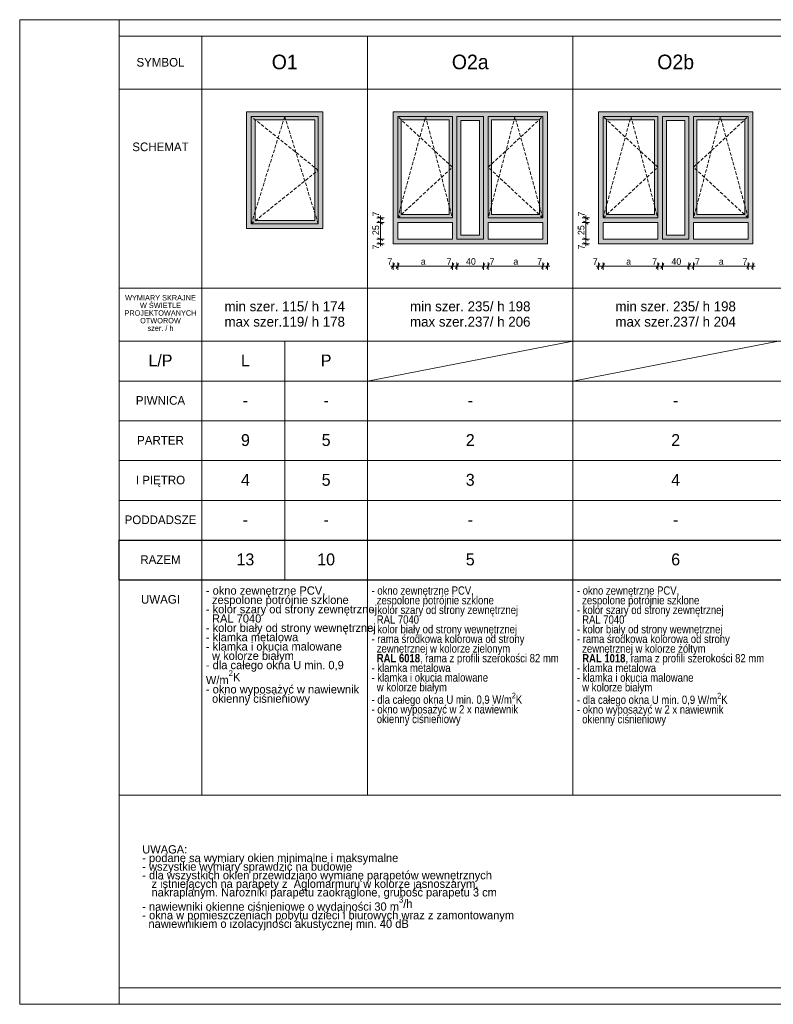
# Model space of a CAD drawing. Extents: x -11111 to 81789, y 5521 to 20371.
# Tile 1 of 13: x -11111 to 263, y 5521 to 20371. Entities that reach past the tile are written whole.
import ezdxf

# ---------------------------------------------------------------- set-up
doc = ezdxf.new("R2010")
doc.units = 0
doc.header["$MEASUREMENT"] = 0
doc.linetypes.add('Krawędzie ukryte', pattern=[75, 50, -25])
for name, color, linetype, lineweight in [('Arch okna_Nr_Pióra__100', 2, 'Continuous', 13), ('Arch okna_Nr_Pióra__5', 7, 'Continuous', 13), ('Arch opisy okien_Nr_Pióra__1', 7, 'Continuous', 25), ('Arch opisy_Nr_Pióra__1', 7, 'Continuous', 25), ('Arch opisy_Nr_Pióra__21', 7, 'Continuous', 13), ('Arch opisy_Nr_Pióra__7', 7, 'Continuous', 13), ('ARCH TABELA_Nr_Pióra__21', 7, 'Continuous', 13), ('Arch wymiary_Nr_Pióra__5', 7, 'Continuous', 13), ('INWENT.ŚCIANY_Nr_Pióra__5', 7, 'Continuous', 13)]:
    doc.layers.add(name, color=color, linetype=linetype, lineweight=lineweight)
doc.layers.add('Arch okna_Nr_Pióra__82', color=7, linetype='Continuous', lineweight=20, true_color=0xaaaaaa)
doc.layers.add('Arch okna_Nr_Pióra__84', color=7, linetype='Continuous', lineweight=15, true_color=0x41c341)
doc.layers.add('Arch wymiary', color=7, linetype='Continuous')
doc.styles.add('GENERATED_STYLE_1', font='txt')
doc.styles.add('GENERATED_STYLE_10', font='txt')
doc.styles.add('GENERATED_STYLE_2', font='txt')
doc.styles.add('GENERATED_STYLE_3', font='txt')
doc.styles.add('GENERATED_STYLE_7', font='txt')
doc.dimstyles.new('GENERATED_STYLE__1', dxfattribs={"dimtxt": 100, "dimasz": 57, "dimexe": 0.18, "dimexo": 0, "dimgap": 0.09, "dimtad": 1, "dimtih": 1, "dimtoh": 1, "dimdec": 0, "dimlfac": 0.1, "dimzin": 0, "dimdsep": 46, "dimtxsty": 'GENERATED_STYLE_1', "dimblk": 'ARROWHEAD_2', "dimblk1": 'ARROWHEAD_2', "dimblk2": 'ARROWHEAD_2', "dimcen": 0.09, "dimclrd": 7, "dimclre": 7, "dimclrt": 7, "dimadec": 0, "dimazin": 0, "dimtfac": 1, "dimtdec": 4, "dimtmove": 0, "dimatfit": 3, "dimfxl": 0, "dimtolj": 1, "dimtzin": 0, "dimarcsym": 0})
doc.dimstyles.new('GENERATED_STYLE__2', dxfattribs={"dimtxt": 100, "dimasz": 57, "dimexe": 0.18, "dimexo": 0, "dimgap": 0.09, "dimtad": 1, "dimdec": 0, "dimlfac": 0.1, "dimzin": 0, "dimdsep": 46, "dimtxsty": 'GENERATED_STYLE_1', "dimblk": 'ARROWHEAD_2', "dimblk1": 'ARROWHEAD_2', "dimblk2": 'ARROWHEAD_2', "dimcen": 0.09, "dimclrd": 7, "dimclre": 7, "dimclrt": 7, "dimadec": 0, "dimazin": 0, "dimtfac": 1, "dimtdec": 4, "dimtmove": 0, "dimatfit": 3, "dimfxl": 0, "dimtolj": 1, "dimtzin": 0, "dimarcsym": 0})

# ---------------------------------------------------------------- blocks, each defined once
blk = doc.blocks.new('*D41')
at = {"layer": 'Arch wymiary_Nr_Pióra__5', "linetype": 'Continuous'}
for p, q in [((-5513, 16653), (-5476, 16653)), ((-5454, 16691), (-5498, 16616)), ((-5476, 16597), (-5476, 16710)), ((-5476, 16653), (-5406, 16653)), ((-5384, 16691), (-5428, 16616)), ((-5406, 16597), (-5406, 16710))]:
    blk.add_line(p, q, dxfattribs=at)
at = {"layer": 'Arch wymiary_Nr_Pióra__5', "char_height": 100, "attachment_point": 7, "style": 'GENERATED_STYLE_1'}
for s, insert in [('{7}', (-5562, 16673)), ('{a}', (-5057, 16673)), ('{7}', (-4667, 16673)), ('{40}', (-4375, 16673)), ('{7}', (-4019, 16673)), ('{a}', (-3660, 16673)), ('{7}', (-3302, 16673))]:
    blk.add_mtext(s, dxfattribs=dict(at, insert=insert))
blk = doc.blocks.new('ARROWHEAD_2')
at = {"color": 0, "linetype": 'Continuous', "lineweight": 0}
for p, q in [((0, 0), (-1, 0)), ((-0.38, -0.66), (0.38, 0.66))]:
    blk.add_line(p, q, dxfattribs=at)
blk = doc.blocks.new('*D43')
at = {"layer": 'Arch wymiary_Nr_Pióra__5', "linetype": 'Continuous'}
for p, q in [((-5384, 16691), (-5428, 16616)), ((-5406, 16597), (-5406, 16710)), ((-5406, 16653), (-4581, 16653)), ((-4559, 16691), (-4603, 16616)), ((-4581, 16597), (-4581, 16710))]:
    blk.add_line(p, q, dxfattribs=at)
at = {"layer": 'Arch wymiary_Nr_Pióra__5', "char_height": 100, "attachment_point": 7, "style": 'GENERATED_STYLE_1'}
for s, insert in [('{7}', (-5562, 16673)), ('{a}', (-5057, 16673)), ('{7}', (-4667, 16673)), ('{40}', (-4375, 16673)), ('{7}', (-4019, 16673)), ('{a}', (-3660, 16673)), ('{7}', (-3302, 16673))]:
    blk.add_mtext(s, dxfattribs=dict(at, insert=insert))
blk = doc.blocks.new('*D44')
at = {"layer": 'Arch wymiary_Nr_Pióra__5', "linetype": 'Continuous'}
for p, q in [((-4559, 16691), (-4603, 16616)), ((-4581, 16597), (-4581, 16710)), ((-4581, 16653), (-4511, 16653)), ((-4489, 16691), (-4533, 16616)), ((-4511, 16597), (-4511, 16710))]:
    blk.add_line(p, q, dxfattribs=at)
at = {"layer": 'Arch wymiary_Nr_Pióra__5', "char_height": 100, "attachment_point": 7, "style": 'GENERATED_STYLE_1'}
for s, insert in [('{7}', (-5562, 16673)), ('{a}', (-5057, 16673)), ('{7}', (-4667, 16673)), ('{40}', (-4375, 16673)), ('{7}', (-4019, 16673)), ('{a}', (-3660, 16673)), ('{7}', (-3302, 16673))]:
    blk.add_mtext(s, dxfattribs=dict(at, insert=insert))
blk = doc.blocks.new('*D45')
at = {"layer": 'Arch wymiary_Nr_Pióra__5', "linetype": 'Continuous'}
for p, q in [((-4489, 16691), (-4533, 16616)), ((-4511, 16597), (-4511, 16710)), ((-4511, 16653), (-4111, 16653)), ((-4089, 16691), (-4133, 16616)), ((-4111, 16597), (-4111, 16710))]:
    blk.add_line(p, q, dxfattribs=at)
at = {"layer": 'Arch wymiary_Nr_Pióra__5', "char_height": 100, "attachment_point": 7, "style": 'GENERATED_STYLE_1'}
for s, insert in [('{7}', (-5562, 16673)), ('{a}', (-5057, 16673)), ('{7}', (-4667, 16673)), ('{40}', (-4375, 16673)), ('{7}', (-4019, 16673)), ('{a}', (-3660, 16673)), ('{7}', (-3302, 16673))]:
    blk.add_mtext(s, dxfattribs=dict(at, insert=insert))
blk = doc.blocks.new('*D46')
at = {"layer": 'Arch wymiary_Nr_Pióra__5', "linetype": 'Continuous'}
for p, q in [((-4089, 16691), (-4133, 16616)), ((-4111, 16597), (-4111, 16710)), ((-4111, 16653), (-4041, 16653)), ((-4019, 16691), (-4063, 16616)), ((-4041, 16597), (-4041, 16710))]:
    blk.add_line(p, q, dxfattribs=at)
at = {"layer": 'Arch wymiary_Nr_Pióra__5', "char_height": 100, "attachment_point": 7, "style": 'GENERATED_STYLE_1'}
for s, insert in [('{7}', (-5562, 16673)), ('{a}', (-5057, 16673)), ('{7}', (-4667, 16673)), ('{40}', (-4375, 16673)), ('{7}', (-4019, 16673)), ('{a}', (-3660, 16673)), ('{7}', (-3302, 16673))]:
    blk.add_mtext(s, dxfattribs=dict(at, insert=insert))
blk = doc.blocks.new('*D47')
at = {"layer": 'Arch wymiary_Nr_Pióra__5', "linetype": 'Continuous'}
for p, q in [((-4019, 16691), (-4063, 16616)), ((-4041, 16597), (-4041, 16710)), ((-4041, 16653), (-3216, 16653)), ((-3194, 16691), (-3238, 16616)), ((-3216, 16597), (-3216, 16710))]:
    blk.add_line(p, q, dxfattribs=at)
at = {"layer": 'Arch wymiary_Nr_Pióra__5', "char_height": 100, "attachment_point": 7, "style": 'GENERATED_STYLE_1'}
for s, insert in [('{7}', (-5562, 16673)), ('{a}', (-5057, 16673)), ('{7}', (-4667, 16673)), ('{40}', (-4375, 16673)), ('{7}', (-4019, 16673)), ('{a}', (-3660, 16673)), ('{7}', (-3302, 16673))]:
    blk.add_mtext(s, dxfattribs=dict(at, insert=insert))
blk = doc.blocks.new('*D48')
at = {"layer": 'Arch wymiary_Nr_Pióra__5', "linetype": 'Continuous'}
for p, q in [((-3194, 16691), (-3238, 16616)), ((-3216, 16597), (-3216, 16710)), ((-3216, 16653), (-3146, 16653)), ((-3168, 16616), (-3124, 16691)), ((-3146, 16597), (-3146, 16710)), ((-3146, 16653), (-3109, 16653))]:
    blk.add_line(p, q, dxfattribs=at)
at = {"layer": 'Arch wymiary_Nr_Pióra__5', "char_height": 100, "attachment_point": 7, "style": 'GENERATED_STYLE_1'}
for s, insert in [('{7}', (-5562, 16673)), ('{a}', (-5057, 16673)), ('{7}', (-4667, 16673)), ('{40}', (-4375, 16673)), ('{7}', (-4019, 16673)), ('{a}', (-3660, 16673)), ('{7}', (-3302, 16673))]:
    blk.add_mtext(s, dxfattribs=dict(at, insert=insert))
blk = doc.blocks.new('*D49')
at = {"layer": 'Arch wymiary_Nr_Pióra__5', "linetype": 'Continuous'}
for p, q in [((-5704, 17082), (-5629, 17039)), ((-5610, 17061), (-5722, 17061)), ((-5610, 16991), (-5722, 16991)), ((-5704, 17012), (-5629, 16969)), ((-5666, 16991), (-5666, 17061)), ((-5666, 16954), (-5666, 16991))]:
    blk.add_line(p, q, dxfattribs=at)
at = {"layer": 'Arch wymiary_Nr_Pióra__5', "char_height": 100, "attachment_point": 7, "rotation": 90, "style": 'GENERATED_STYLE_1'}
for s, insert in [('{7}', (-5686, 17402)), ('{25}', (-5686, 17122)), ('{7}', (-5686, 16905))]:
    blk.add_mtext(s, dxfattribs=dict(at, insert=insert))
blk = doc.blocks.new('*D50')
at = {"layer": 'Arch wymiary_Nr_Pióra__5', "linetype": 'Continuous'}
for p, q in [((-5610, 17311), (-5722, 17311)), ((-5704, 17332), (-5629, 17289)), ((-5666, 17061), (-5666, 17311)), ((-5704, 17082), (-5629, 17039)), ((-5610, 17061), (-5722, 17061))]:
    blk.add_line(p, q, dxfattribs=at)
at = {"layer": 'Arch wymiary_Nr_Pióra__5', "char_height": 100, "attachment_point": 7, "rotation": 90, "style": 'GENERATED_STYLE_1'}
for s, insert in [('{7}', (-5686, 17402)), ('{25}', (-5686, 17122)), ('{7}', (-5686, 16905))]:
    blk.add_mtext(s, dxfattribs=dict(at, insert=insert))
blk = doc.blocks.new('*D51')
at = {"layer": 'Arch wymiary_Nr_Pióra__5', "linetype": 'Continuous'}
for p, q in [((-5610, 17381), (-5722, 17381)), ((-5629, 17359), (-5704, 17402)), ((-5666, 17381), (-5666, 17417)), ((-5666, 17311), (-5666, 17381)), ((-5610, 17311), (-5722, 17311)), ((-5704, 17332), (-5629, 17289))]:
    blk.add_line(p, q, dxfattribs=at)
at = {"layer": 'Arch wymiary_Nr_Pióra__5', "char_height": 100, "attachment_point": 7, "rotation": 90, "style": 'GENERATED_STYLE_1'}
for s, insert in [('{7}', (-5686, 17402)), ('{25}', (-5686, 17122)), ('{7}', (-5686, 16905))]:
    blk.add_mtext(s, dxfattribs=dict(at, insert=insert))
blk = doc.blocks.new('*D52')
at = {"layer": 'Arch wymiary_Nr_Pióra__5', "linetype": 'Continuous'}
for p, q in [((-2413, 16653), (-2376, 16653)), ((-2354, 16691), (-2398, 16616)), ((-2376, 16597), (-2376, 16710)), ((-2376, 16653), (-2306, 16653)), ((-2284, 16691), (-2328, 16616)), ((-2306, 16597), (-2306, 16710))]:
    blk.add_line(p, q, dxfattribs=at)
at = {"layer": 'Arch wymiary_Nr_Pióra__5', "char_height": 100, "attachment_point": 7, "style": 'GENERATED_STYLE_1'}
for s, insert in [('{7}', (-2462, 16673)), ('{a}', (-1957, 16673)), ('{7}', (-1567, 16673)), ('{40}', (-1275, 16673)), ('{7}', (-919, 16673)), ('{a}', (-560, 16673)), ('{7}', (-202, 16673))]:
    blk.add_mtext(s, dxfattribs=dict(at, insert=insert))
blk = doc.blocks.new('*D53')
at = {"layer": 'Arch wymiary_Nr_Pióra__5', "linetype": 'Continuous'}
for p, q in [((-2284, 16691), (-2328, 16616)), ((-2306, 16597), (-2306, 16710)), ((-2306, 16653), (-1481, 16653)), ((-1459, 16691), (-1503, 16616)), ((-1481, 16597), (-1481, 16710))]:
    blk.add_line(p, q, dxfattribs=at)
at = {"layer": 'Arch wymiary_Nr_Pióra__5', "char_height": 100, "attachment_point": 7, "style": 'GENERATED_STYLE_1'}
for s, insert in [('{7}', (-2462, 16673)), ('{a}', (-1957, 16673)), ('{7}', (-1567, 16673)), ('{40}', (-1275, 16673)), ('{7}', (-919, 16673)), ('{a}', (-560, 16673)), ('{7}', (-202, 16673))]:
    blk.add_mtext(s, dxfattribs=dict(at, insert=insert))
blk = doc.blocks.new('*D54')
at = {"layer": 'Arch wymiary_Nr_Pióra__5', "linetype": 'Continuous'}
for p, q in [((-1459, 16691), (-1503, 16616)), ((-1481, 16597), (-1481, 16710)), ((-1481, 16653), (-1411, 16653)), ((-1389, 16691), (-1433, 16616)), ((-1411, 16597), (-1411, 16710))]:
    blk.add_line(p, q, dxfattribs=at)
at = {"layer": 'Arch wymiary_Nr_Pióra__5', "char_height": 100, "attachment_point": 7, "style": 'GENERATED_STYLE_1'}
for s, insert in [('{7}', (-2462, 16673)), ('{a}', (-1957, 16673)), ('{7}', (-1567, 16673)), ('{40}', (-1275, 16673)), ('{7}', (-919, 16673)), ('{a}', (-560, 16673)), ('{7}', (-202, 16673))]:
    blk.add_mtext(s, dxfattribs=dict(at, insert=insert))
blk = doc.blocks.new('*D55')
at = {"layer": 'Arch wymiary_Nr_Pióra__5', "linetype": 'Continuous'}
for p, q in [((-1389, 16691), (-1433, 16616)), ((-1411, 16597), (-1411, 16710)), ((-1411, 16653), (-1011, 16653)), ((-989, 16691), (-1033, 16616)), ((-1011, 16597), (-1011, 16710))]:
    blk.add_line(p, q, dxfattribs=at)
at = {"layer": 'Arch wymiary_Nr_Pióra__5', "char_height": 100, "attachment_point": 7, "style": 'GENERATED_STYLE_1'}
for s, insert in [('{7}', (-2462, 16673)), ('{a}', (-1957, 16673)), ('{7}', (-1567, 16673)), ('{40}', (-1275, 16673)), ('{7}', (-919, 16673)), ('{a}', (-560, 16673)), ('{7}', (-202, 16673))]:
    blk.add_mtext(s, dxfattribs=dict(at, insert=insert))
blk = doc.blocks.new('*D56')
at = {"layer": 'Arch wymiary_Nr_Pióra__5', "linetype": 'Continuous'}
for p, q in [((-989, 16691), (-1033, 16616)), ((-1011, 16597), (-1011, 16710)), ((-1011, 16653), (-941, 16653)), ((-919, 16691), (-963, 16616)), ((-941, 16597), (-941, 16710))]:
    blk.add_line(p, q, dxfattribs=at)
at = {"layer": 'Arch wymiary_Nr_Pióra__5', "char_height": 100, "attachment_point": 7, "style": 'GENERATED_STYLE_1'}
for s, insert in [('{7}', (-2462, 16673)), ('{a}', (-1957, 16673)), ('{7}', (-1567, 16673)), ('{40}', (-1275, 16673)), ('{7}', (-919, 16673)), ('{a}', (-560, 16673)), ('{7}', (-202, 16673))]:
    blk.add_mtext(s, dxfattribs=dict(at, insert=insert))
blk = doc.blocks.new('*D57')
at = {"layer": 'Arch wymiary_Nr_Pióra__5', "linetype": 'Continuous'}
for p, q in [((-919, 16691), (-963, 16616)), ((-941, 16597), (-941, 16710)), ((-941, 16653), (-116, 16653)), ((-94, 16691), (-138, 16616)), ((-116, 16597), (-116, 16710))]:
    blk.add_line(p, q, dxfattribs=at)
at = {"layer": 'Arch wymiary_Nr_Pióra__5', "char_height": 100, "attachment_point": 7, "style": 'GENERATED_STYLE_1'}
for s, insert in [('{7}', (-2462, 16673)), ('{a}', (-1957, 16673)), ('{7}', (-1567, 16673)), ('{40}', (-1275, 16673)), ('{7}', (-919, 16673)), ('{a}', (-560, 16673)), ('{7}', (-202, 16673))]:
    blk.add_mtext(s, dxfattribs=dict(at, insert=insert))
blk = doc.blocks.new('*D58')
at = {"layer": 'Arch wymiary_Nr_Pióra__5', "linetype": 'Continuous'}
for p, q in [((-94, 16691), (-138, 16616)), ((-116, 16597), (-116, 16710)), ((-116, 16653), (-46, 16653)), ((-68, 16616), (-24, 16691)), ((-46, 16597), (-46, 16710)), ((-46, 16653), (-9, 16653))]:
    blk.add_line(p, q, dxfattribs=at)
at = {"layer": 'Arch wymiary_Nr_Pióra__5', "char_height": 100, "attachment_point": 7, "style": 'GENERATED_STYLE_1'}
for s, insert in [('{7}', (-2462, 16673)), ('{a}', (-1957, 16673)), ('{7}', (-1567, 16673)), ('{40}', (-1275, 16673)), ('{7}', (-919, 16673)), ('{a}', (-560, 16673)), ('{7}', (-202, 16673))]:
    blk.add_mtext(s, dxfattribs=dict(at, insert=insert))
blk = doc.blocks.new('*D59')
at = {"layer": 'Arch wymiary_Nr_Pióra__5', "linetype": 'Continuous'}
for p, q in [((-2604, 17082), (-2529, 17039)), ((-2510, 17061), (-2622, 17061)), ((-2510, 16991), (-2622, 16991)), ((-2604, 17012), (-2529, 16969)), ((-2566, 16991), (-2566, 17061)), ((-2566, 16954), (-2566, 16991))]:
    blk.add_line(p, q, dxfattribs=at)
at = {"layer": 'Arch wymiary_Nr_Pióra__5', "char_height": 100, "attachment_point": 7, "rotation": 90, "style": 'GENERATED_STYLE_1'}
for s, insert in [('{7}', (-2586, 17402)), ('{25}', (-2586, 17122)), ('{7}', (-2586, 16905))]:
    blk.add_mtext(s, dxfattribs=dict(at, insert=insert))
blk = doc.blocks.new('*D60')
at = {"layer": 'Arch wymiary_Nr_Pióra__5', "linetype": 'Continuous'}
for p, q in [((-2510, 17311), (-2622, 17311)), ((-2604, 17332), (-2529, 17289)), ((-2566, 17061), (-2566, 17311)), ((-2604, 17082), (-2529, 17039)), ((-2510, 17061), (-2622, 17061))]:
    blk.add_line(p, q, dxfattribs=at)
at = {"layer": 'Arch wymiary_Nr_Pióra__5', "char_height": 100, "attachment_point": 7, "rotation": 90, "style": 'GENERATED_STYLE_1'}
for s, insert in [('{7}', (-2586, 17402)), ('{25}', (-2586, 17122)), ('{7}', (-2586, 16905))]:
    blk.add_mtext(s, dxfattribs=dict(at, insert=insert))
blk = doc.blocks.new('*D61')
at = {"layer": 'Arch wymiary_Nr_Pióra__5', "linetype": 'Continuous'}
for p, q in [((-2510, 17381), (-2622, 17381)), ((-2529, 17359), (-2604, 17402)), ((-2566, 17381), (-2566, 17417)), ((-2566, 17311), (-2566, 17381)), ((-2510, 17311), (-2622, 17311)), ((-2604, 17332), (-2529, 17289))]:
    blk.add_line(p, q, dxfattribs=at)
at = {"layer": 'Arch wymiary_Nr_Pióra__5', "char_height": 100, "attachment_point": 7, "rotation": 90, "style": 'GENERATED_STYLE_1'}
for s, insert in [('{7}', (-2586, 17402)), ('{25}', (-2586, 17122)), ('{7}', (-2586, 16905))]:
    blk.add_mtext(s, dxfattribs=dict(at, insert=insert))

msp = doc.modelspace()

# ---------------------------------------------------------------- hatches: boundary and pattern name
at = {"layer": 'Arch okna_Nr_Pióra__100', "linetype": 'Continuous'}
h = msp.add_hatch(color=256, dxfattribs=at)
h.paths.add_polyline_path([(-1410.9, 17060.6), (-1010.9, 17060.6), (-1010.9, 18910.6), (-1410.9, 18910.6)], flags=0)
h.paths.add_polyline_path([(-1350.9, 18850.6), (-1350.9, 17120.6), (-1070.9, 17120.6), (-1070.9, 18850.6)], flags=0)
at = {"layer": 'Arch okna_Nr_Pióra__82', "linetype": 'Continuous'}
h = msp.add_hatch(color=256, dxfattribs=at)
h.paths.add_polyline_path([(-7685.9, 17220.6), (-6535.9, 17220.6), (-6535.9, 18980.6), (-7685.9, 18980.6)], flags=0)
h.paths.add_polyline_path([(-7555.9, 17340.6), (-7555.9, 18860.6), (-6655.9, 18860.6), (-6655.9, 17340.6)], flags=0)
h = msp.add_hatch(color=256, dxfattribs=at)
h.paths.add_polyline_path([(-5475.9, 16990.6), (-3145.9, 16990.6), (-3145.9, 18980.6), (-5475.9, 18980.6)], flags=0)
h.paths.add_polyline_path([(-4580.9, 17060.6), (-5405.9, 17060.6), (-5405.9, 17310.6), (-4580.9, 17310.6)], flags=0)
h.paths.add_polyline_path([(-4630.9, 17430.6), (-5355.9, 17430.6), (-5355.9, 18860.6), (-4630.9, 18860.6)], flags=0)
h.paths.add_polyline_path([(-4110.9, 17060.6), (-4510.9, 17060.6), (-4510.9, 18910.6), (-4110.9, 18910.6)], flags=0)
h.paths.add_polyline_path([(-4040.9, 17310.6), (-3215.9, 17310.6), (-3215.9, 17060.6), (-4040.9, 17060.6)], flags=0)
h.paths.add_polyline_path([(-3265.9, 17430.6), (-3990.9, 17430.6), (-3990.9, 18860.6), (-3265.9, 18860.6)], flags=0)
h = msp.add_hatch(color=256, dxfattribs=at)
h.paths.add_polyline_path([(-2375.9, 16990.6), (-45.9, 16990.6), (-45.9, 18980.6), (-2375.9, 18980.6)], flags=0)
h.paths.add_polyline_path([(-1480.9, 17060.6), (-2305.9, 17060.6), (-2305.9, 17310.6), (-1480.9, 17310.6)], flags=0)
h.paths.add_polyline_path([(-1530.9, 17430.6), (-2255.9, 17430.6), (-2255.9, 18860.6), (-1530.9, 18860.6)], flags=0)
h.paths.add_polyline_path([(-1010.9, 17060.6), (-1410.9, 17060.6), (-1410.9, 18910.6), (-1010.9, 18910.6)], flags=0)
h.paths.add_polyline_path([(-940.9, 17310.6), (-115.9, 17310.6), (-115.9, 17060.6), (-940.9, 17060.6)], flags=0)
h.paths.add_polyline_path([(-165.9, 17430.6), (-890.9, 17430.6), (-890.9, 18860.6), (-165.9, 18860.6)], flags=0)
at = {"layer": 'Arch okna_Nr_Pióra__84', "linetype": 'Continuous'}
h = msp.add_hatch(color=256, dxfattribs=at)
h.paths.add_polyline_path([(-4510.9, 17060.6), (-4110.9, 17060.6), (-4110.9, 18910.6), (-4510.9, 18910.6)], flags=0)
h.paths.add_polyline_path([(-4450.9, 18850.6), (-4450.9, 17120.6), (-4170.9, 17120.6), (-4170.9, 18850.6)], flags=0)

# ---------------------------------------------------------------- linework, layer by layer
at = {"layer": 'Arch okna_Nr_Pióra__5', "linetype": 'Continuous'}
for p, q in [((-7615.9, 18910.6), (-7615.9, 17290.6)), ((-7615.9, 18910.6), (-6605.9, 18910.6)), ((-7555.9, 18860.6), (-6655.9, 18860.6)), ((-7555.9, 18860.6), (-7555.9, 17340.6)), ((-6655.9, 18860.6), (-6655.9, 17340.6)), ((-6605.9, 18910.6), (-6605.9, 17290.6)), ((-5405.9, 18910.6), (-4580.9, 18910.6)), ((-5405.9, 18910.6), (-5405.9, 17380.6)), ((-5355.9, 18860.6), (-5355.9, 17430.6)), ((-5355.9, 18860.6), (-4630.9, 18860.6)), ((-4630.9, 17430.6), (-4630.9, 18860.6)), ((-4580.9, 17380.6), (-4580.9, 18910.6)), ((-4510.9, 17060.6), (-4510.9, 18910.6)), ((-4510.9, 18910.6), (-4110.9, 18910.6)), ((-4110.9, 17060.6), (-4110.9, 18910.6)), ((-4040.9, 18910.6), (-3215.9, 18910.6)), ((-4040.9, 17380.6), (-4040.9, 18910.6)), ((-3990.9, 17430.6), (-3990.9, 18860.6)), ((-3990.9, 18860.6), (-3265.9, 18860.6)), ((-3265.9, 18860.6), (-3265.9, 17430.6)), ((-3215.9, 18910.6), (-3215.9, 17380.6)), ((-2305.9, 18910.6), (-1480.9, 18910.6)), ((-2305.9, 18910.6), (-2305.9, 17380.6)), ((-2255.9, 18860.6), (-1530.9, 18860.6)), ((-2255.9, 18860.6), (-2255.9, 17430.6)), ((-1530.9, 17430.6), (-1530.9, 18860.6)), ((-1480.9, 17380.6), (-1480.9, 18910.6)), ((-1410.9, 18910.6), (-1010.9, 18910.6)), ((-1410.9, 17060.6), (-1410.9, 18910.6)), ((-1010.9, 17060.6), (-1010.9, 18910.6)), ((-940.9, 17380.6), (-940.9, 18910.6)), ((-940.9, 18910.6), (-115.9, 18910.6)), ((-890.9, 17430.6), (-890.9, 18860.6)), ((-890.9, 18860.6), (-165.9, 18860.6)), ((-165.9, 18860.6), (-165.9, 17430.6)), ((-115.9, 18910.6), (-115.9, 17380.6)), ((-4450.9, 17120.6), (-4450.9, 18850.6)), ((-4450.9, 18850.6), (-4170.9, 18850.6)), ((-4170.9, 17120.6), (-4170.9, 18850.6)), ((-1350.9, 18850.6), (-1070.9, 18850.6)), ((-1350.9, 17120.6), (-1350.9, 18850.6)), ((-1070.9, 17120.6), (-1070.9, 18850.6)), ((-5405.9, 17380.6), (-4580.9, 17380.6)), ((-5355.9, 17430.6), (-4630.9, 17430.6)), ((-4040.9, 17380.6), (-3215.9, 17380.6)), ((-3990.9, 17430.6), (-3265.9, 17430.6)), ((-2305.9, 17380.6), (-1480.9, 17380.6)), ((-2255.9, 17430.6), (-1530.9, 17430.6)), ((-940.9, 17380.6), (-115.9, 17380.6)), ((-890.9, 17430.6), (-165.9, 17430.6)), ((-7615.9, 17290.6), (-6605.9, 17290.6)), ((-7555.9, 17340.6), (-6655.9, 17340.6)), ((-5405.9, 17310.6), (-4580.9, 17310.6)), ((-5405.9, 17310.6), (-5405.9, 17060.6)), ((-4580.9, 17060.6), (-4580.9, 17310.6)), ((-4040.9, 17310.6), (-3215.9, 17310.6)), ((-4040.9, 17060.6), (-4040.9, 17310.6)), ((-3215.9, 17310.6), (-3215.9, 17060.6)), ((-2305.9, 17310.6), (-2305.9, 17060.6)), ((-2305.9, 17310.6), (-1480.9, 17310.6)), ((-1480.9, 17060.6), (-1480.9, 17310.6)), ((-940.9, 17060.6), (-940.9, 17310.6)), ((-940.9, 17310.6), (-115.9, 17310.6)), ((-115.9, 17310.6), (-115.9, 17060.6)), ((-4450.9, 17120.6), (-4170.9, 17120.6)), ((-1350.9, 17120.6), (-1070.9, 17120.6)), ((-5405.9, 17060.6), (-4580.9, 17060.6)), ((-4510.9, 17060.6), (-4110.9, 17060.6)), ((-4040.9, 17060.6), (-3215.9, 17060.6)), ((-2305.9, 17060.6), (-1480.9, 17060.6)), ((-1410.9, 17060.6), (-1010.9, 17060.6)), ((-940.9, 17060.6), (-115.9, 17060.6))]:
    msp.add_line(p, q, dxfattribs=at)
at = {"layer": 'Arch okna_Nr_Pióra__5', "linetype": 'Krawędzie ukryte'}
for p, q in [((-6605.9, 18100.6), (-7615.9, 18910.6)), ((-7110.9, 18910.6), (-7615.9, 17290.6)), ((-6605.9, 17290.6), (-7110.9, 18910.6)), ((-5405.9, 17380.6), (-4985.9, 18910.6)), ((-4580.9, 18145.6), (-5405.9, 18910.6)), ((-4985.9, 18910.6), (-4580.9, 17380.6)), ((-4040.9, 18145.6), (-3215.9, 18910.6)), ((-3635.9, 18910.6), (-4040.9, 17380.6)), ((-3215.9, 17380.6), (-3635.9, 18910.6)), ((-1480.9, 18145.6), (-2305.9, 18910.6)), ((-2305.9, 17380.6), (-1885.9, 18910.6)), ((-1885.9, 18910.6), (-1480.9, 17380.6)), ((-535.9, 18910.6), (-940.9, 17380.6)), ((-940.9, 18145.6), (-115.9, 18910.6)), ((-115.9, 17380.6), (-535.9, 18910.6)), ((-5405.9, 17380.6), (-4580.9, 18145.6)), ((-3215.9, 17380.6), (-4040.9, 18145.6)), ((-2305.9, 17380.6), (-1480.9, 18145.6)), ((-115.9, 17380.6), (-940.9, 18145.6)), ((-7615.9, 17290.6), (-6605.9, 18100.6))]:
    msp.add_line(p, q, dxfattribs=at)
at = {"layer": 'Arch opisy_Nr_Pióra__1', "linetype": 'Continuous'}
for p, q in [((-9610.9, 12520.6), (9539.1, 12520.6)), ((-9610.9, 11920.6), (-9610.9, 12520.6)), ((-9610.9, 11920.6), (9539.1, 11920.6))]:
    msp.add_line(p, q, dxfattribs=at)
at = {"layer": 'Arch opisy_Nr_Pióra__21', "linetype": 'Continuous'}
for p, q in [((-9610.9, 20120.6), (9539.1, 20120.6)), ((-8360.9, 20120.6), (-8360.9, 8676.2)), ((-5860.9, 20120.6), (-5860.9, 8676.2)), ((-2760.9, 20120.6), (-2760.9, 8676.2)), ((-9610.9, 19320.6), (9539.1, 19320.6)), ((-9610.9, 16320.6), (9539.1, 16320.6)), ((-9610.9, 15520.6), (9539.1, 15520.6)), ((-7110.9, 15520.6), (-7110.9, 11920.6)), ((-5860.9, 14920.6), (-2760.9, 15520.6)), ((-2760.9, 14920.6), (339.1, 15520.6)), ((-9610.9, 14920.6), (9539.1, 14920.6)), ((-9610.9, 14320.6), (9539.1, 14320.6)), ((-9610.9, 13720.6), (9539.1, 13720.6)), ((-9610.9, 13120.6), (9539.1, 13120.6)), ((9539.1, 8676.2), (-9610.9, 8676.2)), ((9539.1, 5770.6), (-9610.9, 5770.6))]:
    msp.add_line(p, q, dxfattribs=at)
at = {"layer": 'ARCH TABELA_Nr_Pióra__21', "linetype": 'Continuous'}
for p, q in [((-11110.9, 5520.6), (-11110.9, 20370.6)), ((-11110.9, 20370.6), (9789.1, 20370.6)), ((-9610.9, 20120.6), (-9610.9, 20370.6)), ((-9610.9, 20120.6), (-9610.9, 5770.6)), ((-9610.9, 5520.6), (-9610.9, 5770.6)), ((9789.1, 5520.6), (-11110.9, 5520.6))]:
    msp.add_line(p, q, dxfattribs=at)
at = {"layer": 'INWENT.ŚCIANY_Nr_Pióra__5', "linetype": 'Continuous'}
for p, q in [((-7685.9, 18980.6), (-6535.9, 18980.6)), ((-7685.9, 18980.6), (-7685.9, 17220.6)), ((-6535.9, 18980.6), (-6535.9, 17220.6)), ((-5475.9, 18980.6), (-3145.9, 18980.6)), ((-5475.9, 18980.6), (-5475.9, 16990.6)), ((-3145.9, 18980.6), (-3145.9, 16990.6)), ((-2375.9, 18980.6), (-2375.9, 16990.6)), ((-2375.9, 18980.6), (-45.9, 18980.6)), ((-45.9, 18980.6), (-45.9, 16990.6)), ((-7685.9, 17220.6), (-6535.9, 17220.6)), ((-5475.9, 16990.6), (-3145.9, 16990.6)), ((-2375.9, 16990.6), (-45.9, 16990.6))]:
    msp.add_line(p, q, dxfattribs=at)

# ---------------------------------------------------------------- texts
at = {"layer": 'Arch opisy okien_Nr_Pióra__1', "linetype": 'Continuous', "attachment_point": 2}
for s, insert, char_height, style in [('{SYMBOL}', (-8985.9, 19793.1), 130, 'GENERATED_STYLE_2'), ('{O1}', (-7110.9, 19843.2), 220, 'GENERATED_STYLE_3'), ('{O2a}', (-4310.9, 19843.2), 220, 'GENERATED_STYLE_3'), ('{O2b}', (-1210.9, 19843.2), 220, 'GENERATED_STYLE_3'), ('{SCHEMAT}', (-8985.9, 18518.1), 130, 'GENERATED_STYLE_2'), ('{L/P}', (-8985.9, 15320.9), 180, 'GENERATED_STYLE_2'), ('{L}', (-7704, 15320.9), 180, 'GENERATED_STYLE_2'), ('{P}', (-6485.9, 15320.9), 180, 'GENERATED_STYLE_2'), ('{PIWNICA}', (-8985.9, 14693.1), 130, 'GENERATED_STYLE_2'), ('{-}', (-7704, 14720.9), 180, 'GENERATED_STYLE_2'), ('{-}', (-6485.9, 14720.9), 180, 'GENERATED_STYLE_2'), ('{-}', (-4310.9, 14720.9), 180, 'GENERATED_STYLE_2'), ('{-}', (-1210.9, 14720.9), 180, 'GENERATED_STYLE_2'), ('{9}', (-7704, 14120.9), 180, 'GENERATED_STYLE_2'), ('{5}', (-6485.9, 14120.9), 180, 'GENERATED_STYLE_2'), ('{2}', (-4310.9, 14120.9), 180, 'GENERATED_STYLE_2'), ('{2}', (-1210.9, 14120.9), 180, 'GENERATED_STYLE_2'), ('{PARTER}', (-8985.9, 14093.1), 130, 'GENERATED_STYLE_2'), ('{I PIĘTRO}', (-8985.9, 13493.1), 130, 'GENERATED_STYLE_2'), ('{4}', (-7704, 13520.9), 180, 'GENERATED_STYLE_2'), ('{5}', (-6485.9, 13520.9), 180, 'GENERATED_STYLE_2'), ('{3}', (-4310.9, 13520.9), 180, 'GENERATED_STYLE_2'), ('{4}', (-1210.9, 13520.9), 180, 'GENERATED_STYLE_2'), ('{PODDADSZE}', (-8985.9, 12893.1), 130, 'GENERATED_STYLE_2'), ('{-}', (-7704, 12920.9), 180, 'GENERATED_STYLE_2'), ('{-}', (-6485.9, 12920.9), 180, 'GENERATED_STYLE_2'), ('{-}', (-4310.9, 12920.9), 180, 'GENERATED_STYLE_2'), ('{-}', (-1210.9, 12920.9), 180, 'GENERATED_STYLE_2'), ('{RAZEM}', (-8985.9, 12293.1), 130, 'GENERATED_STYLE_3'), ('{13}', (-7704, 12320.9), 180, 'GENERATED_STYLE_3'), ('{10}', (-6485.9, 12320.9), 180, 'GENERATED_STYLE_3'), ('{5}', (-4310.9, 12320.9), 180, 'GENERATED_STYLE_3'), ('{6}', (-1210.9, 12320.9), 180, 'GENERATED_STYLE_3'), ('{UWAGI}', (-8985.9, 11693.1), 130, 'GENERATED_STYLE_2')]:
    msp.add_mtext(s, dxfattribs=dict(at, insert=insert, char_height=char_height, style=style))
for s, insert, char_height, width, line_spacing_factor, style in [('{WYMIARY SKRAJNE\\PW ŚWIETLE \\PPROJEKTOWANYCH \\POTWORÓW\\Pszer. / h}', (-8985.9, 16216.6), 80, 2104.478, 0.860443, 'GENERATED_STYLE_3'), ('{min szer. 115/ h 174\\Pmax szer.119/ h 178 }', (-7110.9, 16122.1), 150, 2370.8, 0.9248, 'GENERATED_STYLE_2'), ('{min szer. 235/ h 198\\Pmax szer.237/ h 206 }', (-4310.9, 16122.1), 150, 2370.8, 0.925173, 'GENERATED_STYLE_2'), ('{min szer. 235/ h 198\\Pmax szer.237/ h 204 }', (-1210.9, 16122.1), 150, 2370.8, 0.925173, 'GENERATED_STYLE_2')]:
    msp.add_mtext(s, dxfattribs=dict(at, insert=insert, char_height=char_height, width=width, line_spacing_factor=line_spacing_factor, style=style))
at = {"layer": 'Arch opisy_Nr_Pióra__7', "linetype": 'Continuous', "char_height": 125, "attachment_point": 1}
for s, insert, width, line_spacing_factor, style in [('{- okno zewnętrzne PCV, \\P  zespolone potrójnie szklone\\P- kolor szary od strony zewnętrznej \\P  RAL 7040 \\P- kolor biały od strony wewnętrznej  \\P- klamka metalowa\\P- klamka i okucia malowane \\P  w kolorze białym\\P- dla całego okna U min. 0,9 W/m\\A1{\\H0.7x;\\S2^  ;}K \\P- okno wyposażyć w nawiewnik\\P  okienny ciśnieniowy}', (-8300.9, 11823.7), 2440, 0.674197, 'GENERATED_STYLE_7'), ('\\A1;{\\fArial Narrow Europa Środkowa|b0|i0|c0|p34;- okno zewnętrzne PCV, \\P  zespolone potrójnie szklone\\P- kolor szary od strony zewnętrznej \\P  RAL 7040 \\P- kolor biały od strony wewnętrznej \\P- rama środkowa kolorowa od strony\\P  zewnętrznej w kolorze zielonym\\P \\C95; \\fArial Narrow Europa Środkowa|b1|i0|c0|p34;RAL 6018\\fArial Narrow Europa Środkowa|b0|i0|c0|p34;\\C7;, rama z profili szerokości 82 mm \\P- klamka metalowa\\P- klamka i okucia malowane \\P  w kolorze białym\\P- dla całego okna U min. 0,9 W/m\\A1{\\H0.7x;\\S2^  ;}K \\P- okno wyposażyć w 2 x nawiewnik\\P  okienny ciśnieniowy}', (-5800.9, 11823.7), 2888.494, 0.699252, 'GENERATED_STYLE_7'), ('\\A1;{\\fArial Narrow Europa Środkowa|b0|i0|c0|p34;- okno zewnętrzne PCV, \\P  zespolone potrójnie szklone\\P- kolor szary od strony zewnętrznej \\P  RAL 7040 \\P- kolor biały od strony wewnętrznej \\P- rama środkowa kolorowa od strony\\P  zewnętrznej w kolorze żółtym\\P \\C95; \\fArial Narrow Europa Środkowa|b1|i0|c0|p34;\\C2;RAL 1018\\fArial Narrow Europa Środkowa|b0|i0|c0|p34;\\C7;, rama z profili szerokości 82 mm \\P- klamka metalowa\\P- klamka i okucia malowane \\P  w kolorze białym\\P- dla całego okna U min. 0,9 W/m\\A1{\\H0.7x;\\S2^  ;}K \\P- okno wyposażyć w 2 x nawiewnik\\P  okienny ciśnieniowy}', (-2700.9, 11823.7), 2889.983, 0.700229, 'GENERATED_STYLE_7'), ('{UWAGA:\\P- podane są wymiary okien minimalne i maksymalne\\P- wszystkie wymiary sprawdzić na budowie\\P- dla wszystkich okien przewidziano wymianę parapetów wewnętrznych \\P   z istniejących na parapety z  Aglomarmuru w kolorze jasnoszarym, \\P   nakrapianym. Narożniki parapetu zaokrąglone, grubość parapetu 3 cm\\P- nawiewniki okienne ciśnieniowe o wydajności 30 m\\A1{\\H0.7x;\\S3^  ;}/h \\P- okna w pomieszczeniach pobytu dzieci i biurowych wraz z zamontowanym \\P  nawiewnikiem o izolacyjności akustycznej min. 40 dB}', (-9260.9, 7920.2), 5407.753, 0.621972, 'GENERATED_STYLE_10')]:
    msp.add_mtext(s, dxfattribs=dict(at, insert=insert, width=width, line_spacing_factor=line_spacing_factor, style=style))

# ---------------------------------------------------------------- dimensions: what is measured, and where the dimension line sits
at = {"layer": 'Arch wymiary', "linetype": 'Continuous'}
for base, p1, p2, picture, middle in [((-5666, 16990.6), (-5475.9, 16990.6), (-5405.9, 17060.6), '*D49', (-5736, 16942.9)), ((-5666, 16990.6), (-5405.9, 17060.6), (-5405.9, 17310.6), '*D50', (-5736, 17197.5)), ((-5666, 16990.6), (-5405.9, 17310.6), (-5405.9, 17380.6), '*D51', (-5736, 17440.2)), ((-2566, 16990.6), (-2375.9, 16990.6), (-2305.9, 17060.6), '*D59', (-2636, 16942.9)), ((-2566, 16990.6), (-2305.9, 17060.6), (-2305.9, 17310.6), '*D60', (-2636, 17197.5)), ((-2566, 16990.6), (-2305.9, 17310.6), (-2305.9, 17380.6), '*D61', (-2636, 17440.2))]:
    dim = msp.add_linear_dim(base=base, p1=p1, p2=p2, angle=90, dimstyle='GENERATED_STYLE__2', dxfattribs=at)
    dim.commit()
    dim.dimension.update_dxf_attribs({"geometry": picture, "text_midpoint": middle})
for base, p1, p2, picture, middle in [((-5475.9, 16653.5), (-5475.9, 16990.6), (-5405.9, 17060.6), '*D41', (-5523.6, 16723.5)), ((-5475.9, 16653.5), (-4580.9, 17060.6), (-4510.9, 17060.6), '*D44', (-4628.6, 16723.5)), ((-5475.9, 16653.5), (-4510.9, 17060.6), (-4110.9, 17060.6), '*D45', (-4299, 16723.5)), ((-5475.9, 16653.5), (-4110.9, 17060.6), (-4040.9, 17060.6), '*D46', (-3981.3, 16723.5)), ((-5475.9, 16653.5), (-3215.9, 17060.6), (-3145.9, 16990.6), '*D48', (-3263.6, 16723.5)), ((-2375.9, 16653.5), (-2375.9, 16990.6), (-2305.9, 17060.6), '*D52', (-2423.6, 16723.5)), ((-2375.9, 16653.5), (-1480.9, 17060.6), (-1410.9, 17060.6), '*D54', (-1528.6, 16723.5)), ((-2375.9, 16653.5), (-1410.9, 17060.6), (-1010.9, 17060.6), '*D55', (-1199, 16723.5)), ((-2375.9, 16653.5), (-1010.9, 17060.6), (-940.9, 17060.6), '*D56', (-881.3, 16723.5)), ((-2375.9, 16653.5), (-115.9, 17060.6), (-45.9, 16990.6), '*D58', (-163.6, 16723.5))]:
    dim = msp.add_linear_dim(base=base, p1=p1, p2=p2, dimstyle='GENERATED_STYLE__1', dxfattribs=at)
    dim.commit()
    dim.dimension.update_dxf_attribs({"geometry": picture, "text_midpoint": middle})
for base, p1, p2, picture, middle in [((-5475.9, 16653.5), (-5405.9, 17060.6), (-4580.9, 17060.6), '*D43', (-5019.5, 16723.5)), ((-5475.9, 16653.5), (-4040.9, 17060.6), (-3215.9, 17060.6), '*D47', (-3622.5, 16723.5)), ((-2375.9, 16653.5), (-2305.9, 17060.6), (-1480.9, 17060.6), '*D53', (-1919.5, 16723.5)), ((-2375.9, 16653.5), (-940.9, 17060.6), (-115.9, 17060.6), '*D57', (-522.5, 16723.5))]:
    dim = msp.add_linear_dim(base=base, p1=p1, p2=p2, text='a', dimstyle='GENERATED_STYLE__1', dxfattribs=at)
    dim.commit()
    dim.dimension.update_dxf_attribs({"geometry": picture, "text_midpoint": middle})

doc.saveas('drawing.dxf')
